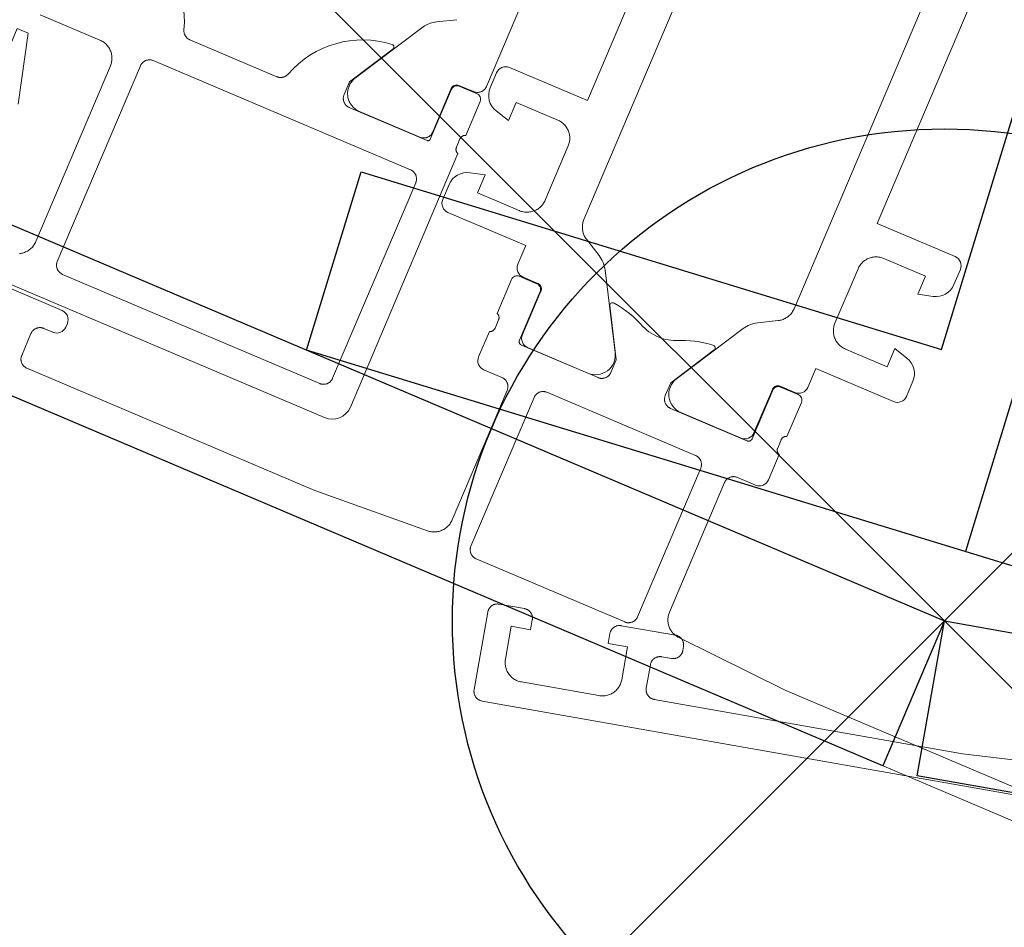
# Model space of a CAD drawing. Header units: metres. Extents: x 63115 to 703450, y -261936 to -53969.
# Tile 40 of 256: x 159221 to 159271, y -143852 to -143805. Entities that reach past the tile are written whole.
import ezdxf

# ---------------------------------------------------------------- set-up
doc = ezdxf.new("R2010")
doc.units = ezdxf.units.M
doc.header["$PDMODE"] = 35
doc.header["$PDSIZE"] = 50
doc.layers.add('_01Hulplijnen', color=6, linetype='Continuous', plot=False)
for name, color, linetype in [('_02Binnenwanden', 2, 'Continuous'), ('_03-PROJECTION', 1, 'Continuous'), ('LAYER98', 7, 'Continuous')]:
    doc.layers.add(name, color=color, linetype=linetype)

# ---------------------------------------------------------------- blocks, each defined once
blk = doc.blocks.new('*U182')
at = {"layer": '_01Hulplijnen'}
blk.add_lwpolyline([(0, 113.503), (0, 0)], dxfattribs=at)
at = {"layer": '_02Binnenwanden'}
blk.add_lwpolyline([(-35.02, 0), (-35.02, 9.473), (-4.17, 9.473), (-4.17, 113.503), (4.17, 113.503), (4.17, 9.473), (35.02, 9.473), (35.02, 0)], close=True, dxfattribs=at)
blk = doc.blocks.new('ruit_950x8')
at = {"layer": '_01Hulplijnen'}
blk.add_lwpolyline([(0, 0), (950, 0), (950, 8), (0, 8)], close=True, dxfattribs=at)
blk = doc.blocks.new('*U163')
at = {"layer": 'LAYER98', "color": 7, "linetype": 'Continuous', "lineweight": 9}
for points in [[(962.734, -0.316), (962.735, -0.288), (962.737, -0.262), (962.741, -0.235), (962.746, -0.208), (962.753, -0.182), (962.76, -0.156), (962.77, -0.131), (962.781, -0.106), (962.793, -0.081), (962.806, -0.058), (962.821, -0.035), (962.837, -0.013), (962.853, 0.008), (962.872, 0.028), (962.89, 0.047), (962.911, 0.066), (962.931, 0.082), (962.954, 0.098), (962.976, 0.113), (963.001, 0.126), (963.024, 0.138), (963.049, 0.149), (963.075, 0.158), (963.1, 0.166), (963.127, 0.173), (963.153, 0.178), (963.18, 0.181), (963.208, 0.184), (963.234, 0.184)], [(963.234, 0.184), (966.035, 0.184)], [(966.035, 0.184), (966.061, 0.184), (966.088, 0.181), (966.115, 0.178), (966.142, 0.173), (966.169, 0.166), (966.194, 0.158), (966.219, 0.149), (966.245, 0.138), (966.268, 0.126), (966.293, 0.113), (966.315, 0.098), (966.337, 0.082), (966.358, 0.066), (966.378, 0.047), (966.397, 0.028), (966.416, 0.008), (966.432, -0.013), (966.448, -0.035), (966.462, -0.058), (966.476, -0.081), (966.488, -0.106), (966.499, -0.131), (966.508, -0.156), (966.516, -0.182), (966.523, -0.208), (966.528, -0.235), (966.532, -0.262), (966.534, -0.288), (966.535, -0.316)], [(970.535, -0.316), (970.535, -0.288), (970.538, -0.262), (970.541, -0.235), (970.546, -0.208), (970.552, -0.182), (970.56, -0.156), (970.57, -0.131), (970.581, -0.106), (970.592, -0.081), (970.606, -0.058), (970.621, -0.035), (970.636, -0.013), (970.653, 0.008), (970.671, 0.028), (970.69, 0.047), (970.711, 0.066), (970.732, 0.082), (970.753, 0.098), (970.777, 0.113), (970.8, 0.126), (970.825, 0.138), (970.849, 0.149), (970.875, 0.158), (970.901, 0.166), (970.926, 0.173), (970.954, 0.178), (970.98, 0.181), (971.007, 0.184), (971.035, 0.184)], [(971.035, 0.184), (972.335, 0.184)], [(972.335, 0.184), (972.361, 0.184), (972.388, 0.181), (972.416, 0.178), (972.442, 0.173), (972.468, 0.166), (972.494, 0.158), (972.519, 0.149), (972.545, 0.138), (972.569, 0.126), (972.592, 0.113), (972.615, 0.098), (972.637, 0.082), (972.658, 0.066), (972.678, 0.047), (972.697, 0.028), (972.715, 0.008), (972.732, -0.013), (972.749, -0.035), (972.762, -0.058), (972.776, -0.081), (972.788, -0.106), (972.798, -0.131), (972.808, -0.156), (972.816, -0.182), (972.823, -0.208), (972.828, -0.235), (972.832, -0.262), (972.834, -0.288), (972.835, -0.316)], [(962.734, -0.516), (962.734, -0.316)], [(966.535, -0.316), (966.535, -0.816), (965.535, -0.816), (965.535, -2.516)], [(971.535, -2.516), (971.535, -0.816), (970.535, -0.816), (970.535, -0.316)], [(972.835, -0.316), (972.835, -4.316)], [(963.234, -1.016), (963.208, -1.015), (963.18, -1.013), (963.153, -1.009), (963.127, -1.004), (963.1, -0.997), (963.075, -0.989), (963.049, -0.98), (963.024, -0.969), (963.001, -0.957), (962.976, -0.944), (962.954, -0.929), (962.931, -0.914), (962.911, -0.897), (962.89, -0.879), (962.872, -0.86), (962.853, -0.839), (962.837, -0.818), (962.821, -0.796), (962.806, -0.773), (962.793, -0.75), (962.781, -0.725), (962.77, -0.701), (962.76, -0.675), (962.753, -0.649), (962.746, -0.623), (962.741, -0.597), (962.737, -0.57), (962.735, -0.543), (962.734, -0.516)], [(963.734, -1.016), (963.234, -1.016)], [(964.234, -1.516), (964.234, -1.488), (964.231, -1.462), (964.228, -1.435), (964.222, -1.408), (964.216, -1.382), (964.209, -1.356), (964.199, -1.33), (964.188, -1.306), (964.176, -1.281), (964.163, -1.258), (964.148, -1.235), (964.132, -1.213), (964.116, -1.192), (964.097, -1.172), (964.078, -1.152), (964.058, -1.134), (964.037, -1.118), (964.015, -1.102), (963.992, -1.087), (963.968, -1.074), (963.944, -1.062), (963.92, -1.051), (963.894, -1.042), (963.868, -1.034), (963.841, -1.027), (963.815, -1.022), (963.789, -1.018), (963.761, -1.016), (963.734, -1.016)], [(964.234, -2.715), (964.234, -1.516)], [(941.777, -2.87), (947.835, -3.215), (963.734, -3.215)], [(963.734, -3.215), (963.761, -3.215), (963.789, -3.213), (963.815, -3.209), (963.841, -3.204), (963.868, -3.197), (963.894, -3.189), (963.92, -3.18), (963.944, -3.169), (963.968, -3.157), (963.992, -3.144), (964.015, -3.13), (964.037, -3.114), (964.058, -3.097), (964.078, -3.079), (964.097, -3.059), (964.116, -3.039), (964.132, -3.018), (964.148, -2.996), (964.163, -2.973), (964.176, -2.95), (964.188, -2.925), (964.199, -2.901), (964.209, -2.875), (964.216, -2.849), (964.222, -2.823), (964.228, -2.797), (964.231, -2.77), (964.234, -2.743), (964.234, -2.715)], [(965.535, -2.516), (965.536, -2.57), (965.541, -2.624), (965.547, -2.677), (965.557, -2.731), (965.571, -2.783), (965.587, -2.835), (965.605, -2.886), (965.627, -2.935), (965.651, -2.984), (965.677, -3.031), (965.707, -3.077), (965.738, -3.121), (965.772, -3.163), (965.808, -3.203), (965.846, -3.242), (965.887, -3.278), (965.929, -3.312), (965.973, -3.343), (966.019, -3.372), (966.066, -3.399), (966.115, -3.423), (966.165, -3.444), (966.215, -3.463), (966.267, -3.479), (966.319, -3.492), (966.373, -3.502), (966.426, -3.51), (966.48, -3.514), (966.535, -3.516)], [(970.535, -3.516), (970.588, -3.514), (970.642, -3.51), (970.696, -3.502), (970.75, -3.492), (970.801, -3.479), (970.854, -3.463), (970.905, -3.444), (970.955, -3.423), (971.003, -3.399), (971.049, -3.372), (971.095, -3.343), (971.139, -3.312), (971.181, -3.278), (971.222, -3.242), (971.26, -3.203), (971.296, -3.163), (971.331, -3.121), (971.362, -3.077), (971.391, -3.031), (971.418, -2.984), (971.442, -2.935), (971.463, -2.886), (971.482, -2.835), (971.498, -2.783), (971.511, -2.731), (971.521, -2.677), (971.529, -2.624), (971.533, -2.57), (971.535, -2.516)], [(966.535, -3.516), (970.535, -3.516)], [(972.835, -4.316), (972.834, -4.343), (972.832, -4.37), (972.828, -4.396), (972.823, -4.423), (972.816, -4.449), (972.808, -4.475), (972.798, -4.501), (972.788, -4.526), (972.776, -4.55), (972.762, -4.573), (972.749, -4.596), (972.732, -4.618), (972.715, -4.639), (972.697, -4.659), (972.678, -4.679), (972.658, -4.697), (972.637, -4.714), (972.615, -4.729), (972.592, -4.744), (972.569, -4.757), (972.545, -4.769), (972.519, -4.78), (972.494, -4.789), (972.468, -4.797), (972.442, -4.804), (972.416, -4.809), (972.388, -4.813), (972.361, -4.815), (972.335, -4.816)], [(972.335, -4.816), (897.335, -4.816)]]:
    blk.add_lwpolyline(points, dxfattribs=at)
blk = doc.blocks.new('*U165')
at = {"layer": 'LAYER98', "color": 7, "linetype": 'Continuous', "lineweight": 9}
for points in [[(49.85, 18.91), (49.85, 43.99)], [(28.85, 36.29), (28.85, 20.25), (24.55, 20.25)], [(49.15, 20.25), (44.85, 20.25), (44.85, 36.29)], [(31.05, 14.615), (31.049, 32.886)], [(42.651, 32.886), (42.65, 14.615)], [(52.56, 21.442), (53.474, 20.929)], [(53.474, 20.929), (53.543, 20.888), (53.61, 20.844), (53.674, 20.795), (53.736, 20.743), (53.794, 20.688), (53.85, 20.631), (53.902, 20.57), (53.952, 20.506), (53.997, 20.44), (54.039, 20.372)], [(54.039, 20.372), (56.153, 16.71)], [(24.05, 19.75), (24.05, 18.919)], [(49.65, 18.919), (49.65, 19.75)], [(24.792, 17.953), (25.55, 17.75), (25.55, 18.75), (27.85, 18.75)], [(27.85, 18.75), (27.904, 18.749), (27.958, 18.744), (28.011, 18.737), (28.065, 18.727), (28.118, 18.714), (28.169, 18.698), (28.22, 18.679), (28.27, 18.658), (28.318, 18.634), (28.366, 18.607), (28.411, 18.578), (28.455, 18.546), (28.498, 18.512), (28.538, 18.476), (28.576, 18.438), (28.612, 18.397), (28.646, 18.355), (28.677, 18.311), (28.707, 18.266), (28.734, 18.219), (28.757, 18.17), (28.779, 18.12), (28.797, 18.069), (28.813, 18.018), (28.827, 17.965), (28.836, 17.912), (28.844, 17.858), (28.848, 17.804), (28.85, 17.75)], [(44.85, 17.75), (44.851, 17.804), (44.856, 17.858), (44.863, 17.912), (44.874, 17.965), (44.886, 18.018), (44.902, 18.069), (44.92, 18.12), (44.942, 18.17), (44.966, 18.219), (44.993, 18.266), (45.022, 18.311), (45.053, 18.355), (45.087, 18.397), (45.124, 18.438), (45.162, 18.476), (45.203, 18.512), (45.245, 18.546), (45.289, 18.578), (45.334, 18.607), (45.381, 18.634), (45.43, 18.658), (45.48, 18.679), (45.531, 18.698), (45.583, 18.714), (45.635, 18.727), (45.688, 18.737), (45.742, 18.744), (45.795, 18.749), (45.85, 18.75)], [(45.85, 18.75), (48.15, 18.75), (48.15, 17.75), (48.908, 17.953)], [(50.35, 18.41), (50.323, 18.411), (50.295, 18.413), (50.269, 18.417), (50.243, 18.422), (50.216, 18.428), (50.19, 18.436), (50.165, 18.446), (50.14, 18.456), (50.116, 18.468), (50.092, 18.482), (50.069, 18.496), (50.047, 18.512), (50.026, 18.529), (50.006, 18.547), (49.987, 18.566), (49.969, 18.586), (49.952, 18.607), (49.936, 18.629), (49.921, 18.652), (49.908, 18.676), (49.896, 18.7), (49.885, 18.725), (49.876, 18.75), (49.868, 18.776), (49.862, 18.802), (49.856, 18.829), (49.853, 18.856), (49.85, 18.883), (49.85, 18.91)], [(54.968, 18.793), (56.35, 16.4), (56.35, 15.7)], [(49.85, 18.08), (49.85, 16.2)], [(51.129, 18.38), (50.15, 18.38)], [(51.161, 18.41), (50.35, 18.41)], [(51.43, 15.32), (51.43, 18.08)], [(51.459, 15.71), (51.46, 18.11)], [(28.85, 17.75), (28.85, 14.75)], [(44.85, 14.75), (44.85, 17.75)], [(56.153, 16.71), (56.178, 16.663), (56.202, 16.614), (56.222, 16.565), (56.24, 16.514), (56.254, 16.462), (56.267, 16.41), (56.276, 16.357), (56.283, 16.304), (56.286, 16.25), (56.287, 16.197), (56.285, 16.143), (56.28, 16.089), (56.272, 16.036), (56.261, 15.984), (56.248, 15.932), (56.231, 15.881), (56.212, 15.83), (56.19, 15.781), (56.166, 15.733), (56.139, 15.687), (56.11, 15.642), (56.079, 15.599), (56.044, 15.557), (56.008, 15.517), (55.97, 15.479), (55.929, 15.444), (55.887, 15.411), (55.844, 15.379), (55.798, 15.351), (55.751, 15.324), (55.704, 15.301), (55.654, 15.28), (55.604, 15.261), (55.552, 15.246), (55.5, 15.233), (55.448, 15.223), (55.394, 15.216), (55.34, 15.211), (55.287, 15.21)], [(49.85, 16.2), (49.865, 16.195), (49.878, 16.19), (49.892, 16.184), (49.906, 16.177), (49.918, 16.169), (49.931, 16.161), (49.944, 16.152), (49.956, 16.142), (49.966, 16.132), (49.977, 16.121), (49.987, 16.109), (49.996, 16.097), (50.004, 16.085), (50.012, 16.072), (50.02, 16.059), (50.026, 16.045), (50.032, 16.031), (50.037, 16.016), (50.042, 16.002), (50.044, 15.987), (50.047, 15.972), (50.048, 15.957), (50.049, 15.942), (50.05, 15.927)], [(50.05, 15.927), (50.05, 15.473)], [(51.959, 15.21), (51.933, 15.211), (51.906, 15.213), (51.879, 15.217), (51.852, 15.222), (51.826, 15.228), (51.8, 15.236), (51.775, 15.246), (51.75, 15.256), (51.726, 15.268), (51.702, 15.281), (51.679, 15.296), (51.658, 15.312), (51.636, 15.329), (51.616, 15.347), (51.597, 15.366), (51.579, 15.386), (51.562, 15.407), (51.546, 15.429), (51.532, 15.452), (51.518, 15.476), (51.506, 15.5), (51.496, 15.525), (51.486, 15.55), (51.478, 15.576), (51.471, 15.603), (51.466, 15.629), (51.462, 15.656), (51.46, 15.683), (51.459, 15.71)], [(56.35, 15.7), (56.349, 15.673), (56.347, 15.646), (56.343, 15.619), (56.338, 15.593), (56.332, 15.566), (56.324, 15.54), (56.314, 15.515), (56.303, 15.49), (56.292, 15.466), (56.278, 15.442), (56.264, 15.419), (56.248, 15.397), (56.231, 15.376), (56.212, 15.356), (56.194, 15.337), (56.173, 15.319), (56.153, 15.302), (56.13, 15.286), (56.108, 15.271), (56.084, 15.258), (56.06, 15.246), (56.035, 15.236), (56.009, 15.226), (55.984, 15.218), (55.958, 15.212), (55.931, 15.207), (55.904, 15.203), (55.876, 15.201), (55.85, 15.2)], [(59.85, 15.2), (59.823, 15.201), (59.795, 15.203), (59.768, 15.207), (59.741, 15.212), (59.714, 15.219), (59.688, 15.227), (59.663, 15.236), (59.637, 15.247), (59.613, 15.26), (59.589, 15.273), (59.566, 15.288), (59.544, 15.304), (59.523, 15.322), (59.502, 15.34), (59.484, 15.36), (59.465, 15.38), (59.449, 15.402), (59.433, 15.424), (59.418, 15.448), (59.405, 15.472), (59.393, 15.496), (59.382, 15.522), (59.374, 15.548)], [(65.126, 15.548), (65.117, 15.522), (65.107, 15.496), (65.094, 15.472), (65.082, 15.448), (65.067, 15.424), (65.051, 15.402), (65.035, 15.38), (65.016, 15.36), (64.997, 15.34), (64.977, 15.322), (64.956, 15.304), (64.933, 15.288), (64.911, 15.273), (64.886, 15.26), (64.862, 15.247), (64.837, 15.236), (64.811, 15.227), (64.786, 15.219), (64.758, 15.212), (64.732, 15.207), (64.705, 15.203), (64.677, 15.201), (64.65, 15.2)], [(50.05, 15.473), (50.049, 15.458), (50.048, 15.443), (50.047, 15.428), (50.044, 15.413), (50.042, 15.398), (50.037, 15.384), (50.032, 15.369), (50.026, 15.355), (50.02, 15.342), (50.012, 15.328), (50.004, 15.315), (49.996, 15.303), (49.987, 15.291), (49.977, 15.279), (49.966, 15.268), (49.956, 15.258), (49.944, 15.248), (49.931, 15.239), (49.918, 15.231), (49.906, 15.223), (49.892, 15.216), (49.878, 15.21), (49.865, 15.205), (49.85, 15.2)], [(49.85, 15.2), (49.85, 1.2)], [(51.55, 15.2), (51.543, 15.2), (51.537, 15.201), (51.531, 15.202), (51.524, 15.203), (51.518, 15.204), (51.511, 15.206), (51.505, 15.208), (51.5, 15.211), (51.494, 15.214), (51.488, 15.217), (51.483, 15.221), (51.477, 15.224), (51.472, 15.229), (51.467, 15.233), (51.462, 15.238), (51.458, 15.242), (51.455, 15.247), (51.451, 15.253), (51.447, 15.258), (51.444, 15.264), (51.441, 15.27), (51.438, 15.276), (51.436, 15.282), (51.434, 15.288), (51.433, 15.294), (51.431, 15.301), (51.43, 15.307), (51.43, 15.313), (51.43, 15.32)], [(55.85, 15.2), (51.55, 15.2)], [(55.287, 15.21), (51.959, 15.21)], [(64.65, 15.2), (59.85, 15.2)], [(27.85, 13.75), (25.55, 13.75), (25.55, 14.75), (24.792, 14.547)], [(28.85, 14.75), (28.848, 14.696), (28.844, 14.642), (28.836, 14.588), (28.827, 14.535), (28.813, 14.482), (28.797, 14.431), (28.779, 14.38), (28.757, 14.33), (28.734, 14.282), (28.707, 14.235), (28.677, 14.189), (28.646, 14.145), (28.612, 14.103), (28.576, 14.062), (28.538, 14.024), (28.498, 13.988), (28.455, 13.954), (28.411, 13.922), (28.366, 13.893), (28.318, 13.866), (28.27, 13.843), (28.22, 13.821), (28.169, 13.802), (28.118, 13.787), (28.065, 13.773), (28.011, 13.763), (27.958, 13.756), (27.904, 13.751), (27.85, 13.75)], [(31.56, 13.743), (31.515, 13.77), (31.471, 13.799), (31.428, 13.831), (31.388, 13.865), (31.349, 13.901), (31.312, 13.939), (31.278, 13.979), (31.246, 14.021), (31.214, 14.064), (31.187, 14.109), (31.162, 14.156), (31.138, 14.203), (31.118, 14.252), (31.1, 14.302), (31.084, 14.353), (31.072, 14.404), (31.062, 14.456), (31.055, 14.509), (31.051, 14.562), (31.05, 14.615)], [(42.65, 14.615), (42.648, 14.562), (42.644, 14.509), (42.637, 14.456), (42.627, 14.404), (42.615, 14.353), (42.6, 14.302), (42.582, 14.252), (42.561, 14.203), (42.539, 14.156), (42.513, 14.109), (42.485, 14.064), (42.455, 14.021), (42.422, 13.979), (42.387, 13.939), (42.35, 13.901), (42.312, 13.865), (42.271, 13.831), (42.229, 13.799), (42.185, 13.77), (42.139, 13.743)], [(45.85, 13.75), (45.795, 13.751), (45.742, 13.756), (45.688, 13.763), (45.635, 13.773), (45.583, 13.787), (45.531, 13.802), (45.48, 13.821), (45.43, 13.843), (45.381, 13.866), (45.334, 13.893), (45.289, 13.922), (45.245, 13.954), (45.203, 13.988), (45.162, 14.024), (45.124, 14.062), (45.087, 14.103), (45.053, 14.145), (45.022, 14.189), (44.993, 14.235), (44.966, 14.282), (44.942, 14.33), (44.92, 14.38), (44.902, 14.431), (44.886, 14.482), (44.874, 14.535), (44.863, 14.588), (44.856, 14.642), (44.851, 14.696), (44.85, 14.75)], [(48.908, 14.547), (48.15, 14.75), (48.15, 13.75), (45.85, 13.75)], [(24.05, 13.581), (24.05, 12.75)], [(32.474, 13.23), (31.56, 13.743)], [(42.139, 13.743), (41.225, 13.23)], [(49.65, 12.75), (49.65, 13.581)], [(51.25, 13), (51.25, 13.027), (51.252, 13.054), (51.256, 13.081), (51.261, 13.108), (51.268, 13.134), (51.276, 13.16), (51.286, 13.186), (51.296, 13.21), (51.308, 13.235), (51.322, 13.258), (51.336, 13.281), (51.352, 13.303), (51.369, 13.324), (51.387, 13.344), (51.406, 13.363), (51.426, 13.382), (51.448, 13.398), (51.469, 13.414), (51.492, 13.429), (51.516, 13.442), (51.54, 13.454), (51.565, 13.465), (51.59, 13.474), (51.616, 13.482), (51.642, 13.489), (51.669, 13.494), (51.696, 13.498), (51.723, 13.5), (51.75, 13.5)], [(51.75, 13.5), (65.95, 13.5)], [(65.95, 13.5), (65.977, 13.5), (66.004, 13.498), (66.031, 13.494), (66.057, 13.489), (66.083, 13.482), (66.11, 13.474), (66.135, 13.465), (66.16, 13.454), (66.184, 13.442), (66.208, 13.429), (66.23, 13.414), (66.252, 13.398), (66.274, 13.382), (66.293, 13.363), (66.313, 13.344), (66.331, 13.324), (66.348, 13.303), (66.364, 13.281), (66.378, 13.258), (66.392, 13.235), (66.404, 13.21), (66.415, 13.186), (66.423, 13.16), (66.431, 13.134), (66.438, 13.108), (66.443, 13.081), (66.447, 13.054), (66.449, 13.027), (66.45, 13)], [(67.85, 12.4), (67.851, 12.455), (67.856, 12.509), (67.863, 12.562), (67.874, 12.615), (67.886, 12.668), (67.902, 12.72), (67.92, 12.771), (67.942, 12.82), (67.966, 12.869), (67.993, 12.916), (68.022, 12.962), (68.054, 13.006), (68.087, 13.048), (68.124, 13.088), (68.163, 13.126), (68.203, 13.163), (68.245, 13.197), (68.289, 13.228), (68.334, 13.257), (68.381, 13.284), (68.43, 13.308), (68.48, 13.329), (68.531, 13.348), (68.583, 13.364), (68.635, 13.377), (68.688, 13.387), (68.742, 13.395), (68.795, 13.399), (68.85, 13.4)], [(68.85, 13.4), (72.15, 13.4)], [(35.153, 9.01), (33.039, 12.672)], [(40.661, 12.672), (38.546, 9.01)], [(51.25, 2.2), (51.25, 13)], [(66.45, 13), (66.45, 2.2)], [(24.55, 12.25), (28.85, 12.25), (28.85, 11.21)], [(44.85, 11.21), (44.85, 12.25), (49.15, 12.25)], [(67.85, 2.7), (67.85, 12.4)], [(71.407, 8.78), (72.35, 12.3), (72.95, 12.3), (72.95, 9.539), (73.791, 7.229)], [(33.961, 11.104), (35.35, 8.7), (35.35, 8)], [(38.35, 8), (38.35, 8.7), (39.738, 11.104)], [(30.129, 10.68), (29.15, 10.68)], [(29.35, 10.71), (30.161, 10.71)], [(30.161, 10.71), (30.176, 10.71), (30.193, 10.708), (30.208, 10.706), (30.225, 10.703), (30.241, 10.699), (30.256, 10.694), (30.271, 10.689), (30.287, 10.682), (30.301, 10.675), (30.315, 10.667), (30.329, 10.658), (30.342, 10.649), (30.355, 10.639), (30.367, 10.628), (30.378, 10.616), (30.389, 10.604), (30.399, 10.592), (30.409, 10.578), (30.417, 10.565), (30.425, 10.551), (30.433, 10.536), (30.439, 10.521), (30.445, 10.506), (30.45, 10.49), (30.454, 10.475), (30.457, 10.458), (30.458, 10.442), (30.459, 10.426), (30.46, 10.41)], [(37.769, 10.783), (37.643, 10.735), (37.514, 10.694), (37.384, 10.66), (37.252, 10.634), (37.119, 10.615), (36.985, 10.604), (36.85, 10.6), (36.715, 10.604), (36.581, 10.615), (36.448, 10.634), (36.316, 10.66), (36.185, 10.694), (36.057, 10.735), (35.931, 10.783)], [(43.24, 10.41), (43.24, 10.426), (43.241, 10.442), (43.244, 10.458), (43.247, 10.475), (43.25, 10.49), (43.255, 10.506), (43.26, 10.521), (43.267, 10.536), (43.274, 10.551), (43.283, 10.565), (43.291, 10.578), (43.3, 10.592), (43.311, 10.604), (43.322, 10.616), (43.333, 10.628), (43.345, 10.639), (43.358, 10.649), (43.371, 10.658), (43.384, 10.667), (43.399, 10.675), (43.414, 10.682), (43.428, 10.689), (43.444, 10.694), (43.459, 10.699), (43.475, 10.703), (43.491, 10.706), (43.507, 10.708), (43.523, 10.71), (43.54, 10.71)], [(43.54, 10.71), (44.35, 10.71)], [(44.55, 10.68), (43.57, 10.68)], [(28.85, 10.38), (28.85, 8.5)], [(30.43, 7.7), (30.43, 10.38)], [(30.46, 10.41), (30.46, 8.01)], [(43.24, 8.01), (43.24, 10.41)], [(43.27, 10.38), (43.27, 7.7)], [(44.85, 8.5), (44.85, 10.38)], [(28.85, 8.5), (28.865, 8.495), (28.878, 8.49), (28.892, 8.484), (28.906, 8.477), (28.918, 8.469), (28.931, 8.461), (28.944, 8.452), (28.956, 8.442), (28.966, 8.432), (28.977, 8.421), (28.987, 8.409), (28.996, 8.397), (29.004, 8.385), (29.012, 8.372), (29.02, 8.358), (29.026, 8.345), (29.032, 8.331), (29.037, 8.316), (29.042, 8.302), (29.044, 8.287), (29.047, 8.272), (29.048, 8.257), (29.049, 8.242), (29.05, 8.227)], [(29.05, 8.227), (29.05, 7.773)], [(44.65, 8.227), (44.65, 8.242), (44.651, 8.257), (44.653, 8.272), (44.655, 8.287), (44.659, 8.302), (44.663, 8.316), (44.667, 8.331), (44.673, 8.345), (44.68, 8.358), (44.687, 8.372), (44.695, 8.385), (44.704, 8.397), (44.713, 8.409), (44.723, 8.421), (44.733, 8.432), (44.745, 8.442), (44.756, 8.452), (44.768, 8.461), (44.781, 8.469), (44.794, 8.477), (44.807, 8.484), (44.821, 8.49), (44.835, 8.495), (44.85, 8.5)], [(44.65, 7.773), (44.65, 8.227)], [(29.05, 7.773), (29.049, 7.758), (29.048, 7.743), (29.047, 7.728), (29.044, 7.713), (29.042, 7.698), (29.037, 7.684), (29.032, 7.669), (29.026, 7.655), (29.02, 7.642), (29.012, 7.628), (29.004, 7.615), (28.996, 7.603), (28.987, 7.591), (28.977, 7.579), (28.966, 7.568), (28.956, 7.558), (28.944, 7.548), (28.931, 7.539), (28.918, 7.531), (28.906, 7.523), (28.892, 7.516), (28.878, 7.51), (28.865, 7.505), (28.85, 7.5)], [(30.629, 7.5), (30.619, 7.5), (30.608, 7.501), (30.597, 7.503), (30.586, 7.505), (30.577, 7.507), (30.566, 7.51), (30.556, 7.514), (30.545, 7.519), (30.537, 7.523), (30.527, 7.529), (30.518, 7.534), (30.508, 7.541), (30.5, 7.548), (30.493, 7.555), (30.485, 7.562), (30.477, 7.571), (30.47, 7.579), (30.464, 7.588), (30.458, 7.597), (30.453, 7.606), (30.449, 7.616), (30.444, 7.626), (30.44, 7.636), (30.437, 7.646), (30.434, 7.657), (30.432, 7.668), (30.431, 7.678), (30.43, 7.689), (30.43, 7.7)], [(30.96, 7.51), (34.288, 7.51)], [(35.35, 8), (35.349, 7.973), (35.347, 7.946), (35.343, 7.919), (35.338, 7.893), (35.332, 7.866), (35.324, 7.84), (35.314, 7.815), (35.303, 7.79), (35.292, 7.766), (35.278, 7.742), (35.263, 7.719), (35.248, 7.698), (35.231, 7.676), (35.212, 7.656), (35.194, 7.637), (35.173, 7.619), (35.153, 7.602), (35.13, 7.586), (35.108, 7.572), (35.084, 7.558), (35.06, 7.546), (35.035, 7.535), (35.009, 7.526), (34.984, 7.518), (34.958, 7.512), (34.931, 7.507), (34.904, 7.503), (34.876, 7.501), (34.85, 7.5)], [(38.85, 7.5), (38.823, 7.501), (38.795, 7.503), (38.769, 7.507), (38.743, 7.512), (38.716, 7.518), (38.69, 7.526), (38.665, 7.535), (38.64, 7.546), (38.616, 7.558), (38.592, 7.572), (38.569, 7.586), (38.547, 7.602), (38.526, 7.619), (38.506, 7.637), (38.487, 7.656), (38.469, 7.676), (38.452, 7.698), (38.436, 7.719), (38.421, 7.742), (38.408, 7.766), (38.396, 7.79), (38.385, 7.815), (38.376, 7.84), (38.368, 7.866), (38.362, 7.893), (38.356, 7.919), (38.353, 7.946), (38.35, 7.973), (38.35, 8)], [(39.413, 7.51), (42.74, 7.51)], [(43.27, 7.7), (43.27, 7.689), (43.269, 7.678), (43.267, 7.668), (43.265, 7.657), (43.262, 7.646), (43.259, 7.636), (43.255, 7.626), (43.251, 7.616), (43.247, 7.606), (43.242, 7.597), (43.236, 7.588), (43.229, 7.579), (43.222, 7.571), (43.215, 7.562), (43.208, 7.555), (43.2, 7.548), (43.191, 7.541), (43.182, 7.534), (43.173, 7.529), (43.164, 7.523), (43.154, 7.519), (43.144, 7.514), (43.133, 7.51), (43.124, 7.507), (43.113, 7.505), (43.102, 7.503), (43.091, 7.501), (43.081, 7.5), (43.07, 7.5)], [(44.85, 7.5), (44.835, 7.505), (44.821, 7.51), (44.807, 7.516), (44.794, 7.523), (44.781, 7.531), (44.768, 7.539), (44.756, 7.548), (44.745, 7.558), (44.733, 7.568), (44.723, 7.579), (44.713, 7.591), (44.704, 7.603), (44.695, 7.615), (44.687, 7.628), (44.68, 7.642), (44.673, 7.655), (44.667, 7.669), (44.663, 7.684), (44.659, 7.698), (44.655, 7.713), (44.653, 7.728), (44.651, 7.743), (44.65, 7.758), (44.65, 7.773)], [(28.85, 7.5), (28.85, 6.1)], [(34.85, 7.5), (30.629, 7.5)], [(43.07, 7.5), (38.85, 7.5)], [(44.85, 6.1), (44.85, 7.5)], [(29.35, 5.6), (30.35, 5.6)], [(30.35, 5.6), (30.376, 5.599), (30.404, 5.597), (30.431, 5.594), (30.458, 5.588), (30.484, 5.582), (30.509, 5.574), (30.535, 5.564), (30.56, 5.554), (30.584, 5.542), (30.608, 5.528), (30.63, 5.514), (30.653, 5.498), (30.673, 5.481), (30.694, 5.463), (30.712, 5.444), (30.731, 5.424), (30.748, 5.403), (30.764, 5.381), (30.778, 5.358), (30.792, 5.334), (30.803, 5.31), (30.814, 5.285), (30.824, 5.26), (30.832, 5.234), (30.838, 5.208), (30.843, 5.181), (30.847, 5.154), (30.849, 5.127), (30.85, 5.1)], [(32.25, 5.3), (32.25, 5.327), (32.252, 5.354), (32.256, 5.381), (32.261, 5.407), (32.268, 5.434), (32.276, 5.46), (32.286, 5.485), (32.296, 5.51), (32.308, 5.534), (32.322, 5.558), (32.336, 5.581), (32.352, 5.603), (32.369, 5.624), (32.387, 5.644), (32.406, 5.663), (32.426, 5.681), (32.448, 5.698), (32.469, 5.714), (32.492, 5.729), (32.516, 5.742), (32.54, 5.754), (32.565, 5.764), (32.59, 5.774), (32.616, 5.782), (32.642, 5.788), (32.669, 5.793), (32.696, 5.797), (32.723, 5.799), (32.75, 5.8)], [(32.75, 5.8), (40.95, 5.8)], [(40.95, 5.8), (40.977, 5.799), (41.003, 5.797), (41.031, 5.793), (41.057, 5.788), (41.083, 5.782), (41.11, 5.774), (41.135, 5.764), (41.16, 5.754), (41.184, 5.742), (41.208, 5.729), (41.23, 5.714), (41.252, 5.698), (41.274, 5.681), (41.293, 5.663), (41.313, 5.644), (41.331, 5.624), (41.348, 5.603), (41.364, 5.581), (41.378, 5.558), (41.391, 5.534), (41.404, 5.51), (41.415, 5.485), (41.423, 5.46), (41.431, 5.434), (41.438, 5.407), (41.443, 5.381), (41.447, 5.354), (41.449, 5.327), (41.45, 5.3)], [(42.85, 5.1), (42.85, 5.127), (42.853, 5.154), (42.856, 5.181), (42.862, 5.208), (42.868, 5.234), (42.876, 5.26), (42.885, 5.285), (42.896, 5.31), (42.908, 5.334), (42.921, 5.358), (42.936, 5.381), (42.952, 5.403), (42.969, 5.424), (42.987, 5.444), (43.006, 5.463), (43.026, 5.481), (43.047, 5.498), (43.069, 5.514), (43.092, 5.528), (43.116, 5.542), (43.14, 5.554), (43.165, 5.564), (43.19, 5.574), (43.216, 5.582), (43.243, 5.588), (43.269, 5.594), (43.295, 5.597), (43.323, 5.599), (43.35, 5.6)], [(43.35, 5.6), (44.35, 5.6)], [(30.85, 5.1), (30.85, -2.055)], [(32.25, -2.9), (32.25, 5.3)], [(41.45, 5.3), (41.45, -2.9)], [(42.85, -2.055), (42.85, 5.1)], [(68.381, 1.817), (68.334, 1.844), (68.289, 1.873), (68.245, 1.904), (68.203, 1.938), (68.163, 1.974), (68.124, 2.013), (68.087, 2.053), (68.054, 2.095), (68.022, 2.139), (67.993, 2.185), (67.966, 2.232), (67.942, 2.281), (67.92, 2.33), (67.902, 2.381), (67.886, 2.433), (67.874, 2.485), (67.863, 2.539), (67.856, 2.592), (67.851, 2.646), (67.85, 2.7)], [(51.75, 1.7), (51.723, 1.701), (51.696, 1.703), (51.669, 1.707), (51.642, 1.712), (51.616, 1.719), (51.59, 1.727), (51.565, 1.736), (51.54, 1.747), (51.516, 1.759), (51.492, 1.772), (51.469, 1.787), (51.448, 1.802), (51.426, 1.819), (51.406, 1.837), (51.387, 1.856), (51.369, 1.877), (51.352, 1.898), (51.336, 1.92), (51.322, 1.943), (51.308, 1.966), (51.296, 1.99), (51.286, 2.015), (51.276, 2.041), (51.268, 2.067), (51.261, 2.093), (51.256, 2.119), (51.252, 2.146), (51.25, 2.173), (51.25, 2.2)], [(66.45, 2.2), (66.449, 2.173), (66.447, 2.146), (66.443, 2.12), (66.438, 2.093), (66.431, 2.067), (66.423, 2.041), (66.415, 2.015), (66.404, 1.99), (66.392, 1.966), (66.378, 1.943), (66.364, 1.92), (66.348, 1.898), (66.331, 1.877), (66.313, 1.856), (66.293, 1.837), (66.274, 1.819), (66.252, 1.802), (66.23, 1.787), (66.208, 1.772), (66.184, 1.759), (66.16, 1.747), (66.135, 1.736), (66.11, 1.727), (66.083, 1.719), (66.057, 1.712), (66.031, 1.707), (66.004, 1.703), (65.977, 1.701), (65.95, 1.7)], [(65.95, 1.7), (51.75, 1.7)], [(50.85, 0.2), (68.55, 0.2)], [(68.05, 0), (65.25, 0)], [(64.75, -0.5), (64.75, -0.7)], [(65.25, -1.2), (65.75, -1.2)], [(65.75, -1.2), (65.777, -1.201), (65.804, -1.203), (65.831, -1.207), (65.857, -1.212), (65.883, -1.218), (65.91, -1.226), (65.935, -1.236), (65.959, -1.246), (65.984, -1.258), (66.007, -1.271), (66.031, -1.286), (66.052, -1.302), (66.074, -1.319), (66.093, -1.337), (66.113, -1.356), (66.131, -1.376), (66.148, -1.397), (66.164, -1.419), (66.178, -1.442), (66.192, -1.466), (66.204, -1.49), (66.214, -1.515), (66.224, -1.54), (66.232, -1.566), (66.238, -1.593), (66.244, -1.619), (66.247, -1.646), (66.25, -1.673), (66.25, -1.7)], [(66.25, -1.7), (66.25, -2.9)], [(30.85, -2.055), (30.848, -2.11), (30.844, -2.163), (30.836, -2.217), (30.827, -2.27), (30.814, -2.323), (30.797, -2.374), (30.779, -2.425), (30.757, -2.475), (30.734, -2.523), (30.708, -2.57), (30.678, -2.616), (30.647, -2.66), (30.613, -2.702), (30.577, -2.742), (30.539, -2.781), (30.499, -2.817), (30.457, -2.851), (30.413, -2.882), (30.367, -2.911), (30.32, -2.938), (30.272, -2.962), (30.222, -2.984), (30.171, -3.002), (30.12, -3.018), (30.067, -3.031), (30.014, -3.042), (29.96, -3.049), (29.907, -3.054)], [(43.792, -3.054), (43.739, -3.049), (43.685, -3.042), (43.632, -3.031), (43.58, -3.018), (43.528, -3.002), (43.478, -2.984), (43.428, -2.962), (43.379, -2.938), (43.333, -2.911), (43.287, -2.882), (43.244, -2.851), (43.202, -2.817), (43.161, -2.781), (43.123, -2.742), (43.086, -2.702), (43.053, -2.66), (43.022, -2.616), (42.993, -2.57), (42.966, -2.523), (42.942, -2.475), (42.92, -2.425), (42.902, -2.374), (42.886, -2.323), (42.874, -2.27), (42.863, -2.217), (42.856, -2.163), (42.851, -2.11), (42.85, -2.055)], [(32.75, -3.4), (32.723, -3.399), (32.696, -3.397), (32.669, -3.393), (32.642, -3.388), (32.616, -3.382), (32.59, -3.374), (32.565, -3.365), (32.54, -3.354), (32.516, -3.342), (32.492, -3.328), (32.469, -3.314), (32.448, -3.298), (32.426, -3.281), (32.406, -3.263), (32.387, -3.244), (32.369, -3.224), (32.352, -3.203), (32.336, -3.181), (32.322, -3.158), (32.308, -3.134), (32.296, -3.11), (32.286, -3.085), (32.276, -3.06), (32.268, -3.034), (32.261, -3.008), (32.256, -2.981), (32.252, -2.954), (32.25, -2.927), (32.25, -2.9)], [(41.45, -2.9), (41.449, -2.927), (41.447, -2.954), (41.443, -2.981), (41.438, -3.008), (41.431, -3.034), (41.423, -3.06), (41.415, -3.085), (41.404, -3.11), (41.391, -3.134), (41.378, -3.158), (41.364, -3.181), (41.348, -3.203), (41.331, -3.224), (41.313, -3.244), (41.293, -3.263), (41.274, -3.281), (41.252, -3.298), (41.23, -3.314), (41.208, -3.328), (41.184, -3.342), (41.16, -3.354), (41.135, -3.365), (41.11, -3.374), (41.083, -3.382), (41.057, -3.388), (41.031, -3.393), (41.003, -3.397), (40.977, -3.399), (40.95, -3.4)], [(66.25, -2.9), (66.25, -2.927), (66.247, -2.954), (66.244, -2.981), (66.238, -3.008), (66.232, -3.034), (66.224, -3.06), (66.214, -3.085), (66.204, -3.11), (66.192, -3.134), (66.178, -3.158), (66.164, -3.181), (66.148, -3.203), (66.131, -3.224), (66.113, -3.244), (66.093, -3.263), (66.074, -3.281), (66.052, -3.298), (66.031, -3.314), (66.007, -3.328), (65.984, -3.342), (65.959, -3.354), (65.935, -3.365), (65.91, -3.374), (65.883, -3.382), (65.857, -3.388), (65.831, -3.393), (65.804, -3.397), (65.777, -3.399), (65.75, -3.4)], [(29.907, -3.054), (23.85, -3.4), (7.95, -3.4)], [(40.95, -3.4), (32.75, -3.4)], [(65.75, -3.4), (49.85, -3.4), (43.792, -3.054)], [(-0.65, -5), (74.35, -5)]]:
    blk.add_lwpolyline(points, dxfattribs=at)
for points in [[(24.55, 20.25, 0.414205), (24.05, 19.75)], [(49.65, 19.75, 0.414214), (49.15, 20.25)], [(24.05, 18.919, 0.339589), (24.792, 17.953)], [(48.908, 17.953, 0.339582), (49.65, 18.919)], [(55.101, 18.999, 0.610538), (54.968, 18.793)], [(59.374, 15.548, 0.299201), (55.101, 19)], [(69.398, 18.999, 0.299201), (65.126, 15.548)], [(50.15, 18.38, 0.414214), (49.85, 18.08)], [(51.43, 18.08, 0.414214), (51.129, 18.38)], [(51.46, 18.11, 0.414254), (51.161, 18.41)], [(24.792, 14.547, 0.339579), (24.05, 13.581)], [(49.65, 13.581, 0.339579), (48.908, 14.547)], [(33.039, 12.672, 0.134733), (32.474, 13.229)], [(41.225, 13.23, 0.134733), (40.661, 12.672)], [(24.05, 12.75, 0.414214), (24.55, 12.25)], [(49.15, 12.25, 0.414214), (49.65, 12.75)], [(28.85, 11.21, 0.414198), (29.35, 10.71)], [(34.121, 11.294, 0.654812), (33.961, 11.104)], [(35.931, 10.783, 0.097545), (34.121, 11.294)], [(39.579, 11.294, 0.093717), (37.769, 10.783)], [(39.738, 11.104, 0.636909), (39.579, 11.295)], [(44.35, 10.71, 0.414226), (44.85, 11.21)], [(29.15, 10.68, 0.414214), (28.85, 10.38)], [(30.43, 10.38, 0.414214), (30.129, 10.68)], [(43.57, 10.68, 0.414214), (43.27, 10.38)], [(44.85, 10.38, 0.414214), (44.55, 10.68)], [(34.288, 7.51, 0.57735), (35.153, 9.01)], [(38.546, 9.01, 0.57735), (39.413, 7.51)], [(30.46, 8.01, 0.414254), (30.96, 7.51)], [(42.74, 7.51, 0.414226), (43.24, 8.01)], [(28.85, 6.1, 0.414217), (29.35, 5.6)], [(44.35, 5.6, 0.414215), (44.85, 6.1)], [(49.85, 1.2, 0.414213), (50.85, 0.2)], [(65.25, 0, 0.41423), (64.75, -0.5)], [(64.75, -0.7, 0.414229), (65.25, -1.2)]]:
    blk.add_lwpolyline(points, format="xyb", dxfattribs=at)
blk = doc.blocks.new('pui_02')
at = {"layer": '_01Hulplijnen'}
blk.add_point((-2830.939, -2577.423), dxfattribs=at)
at = {"layer": '_02Binnenwanden', "rotation": 342.9999999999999}
blk.add_blockref('*U182', (-2829.863, -2573.903), dxfattribs=at)
at = {"layer": '_03-PROJECTION'}
for name, p, xscale, rotation in [('*U165', (-2815.71, -2587.147), -1, 337), ('ruit_950x8', (-2834.065, -2584.787), -1, 337), ('*U163', (-1896.035, -2745.599), -0.9999999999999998, 350.0000000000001), ('ruit_950x8', (-1896.761, -2750.268), -0.9999999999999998, 350.0000000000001)]:
    blk.add_blockref(name, p, dxfattribs=dict(at, xscale=xscale, rotation=rotation))

msp = doc.modelspace()

# ---------------------------------------------------------------- block references
at = {"layer": '_02Binnenwanden'}
msp.add_blockref('pui_02', (162099.369, -141258.61), dxfattribs=at)

doc.saveas('drawing.dxf')
